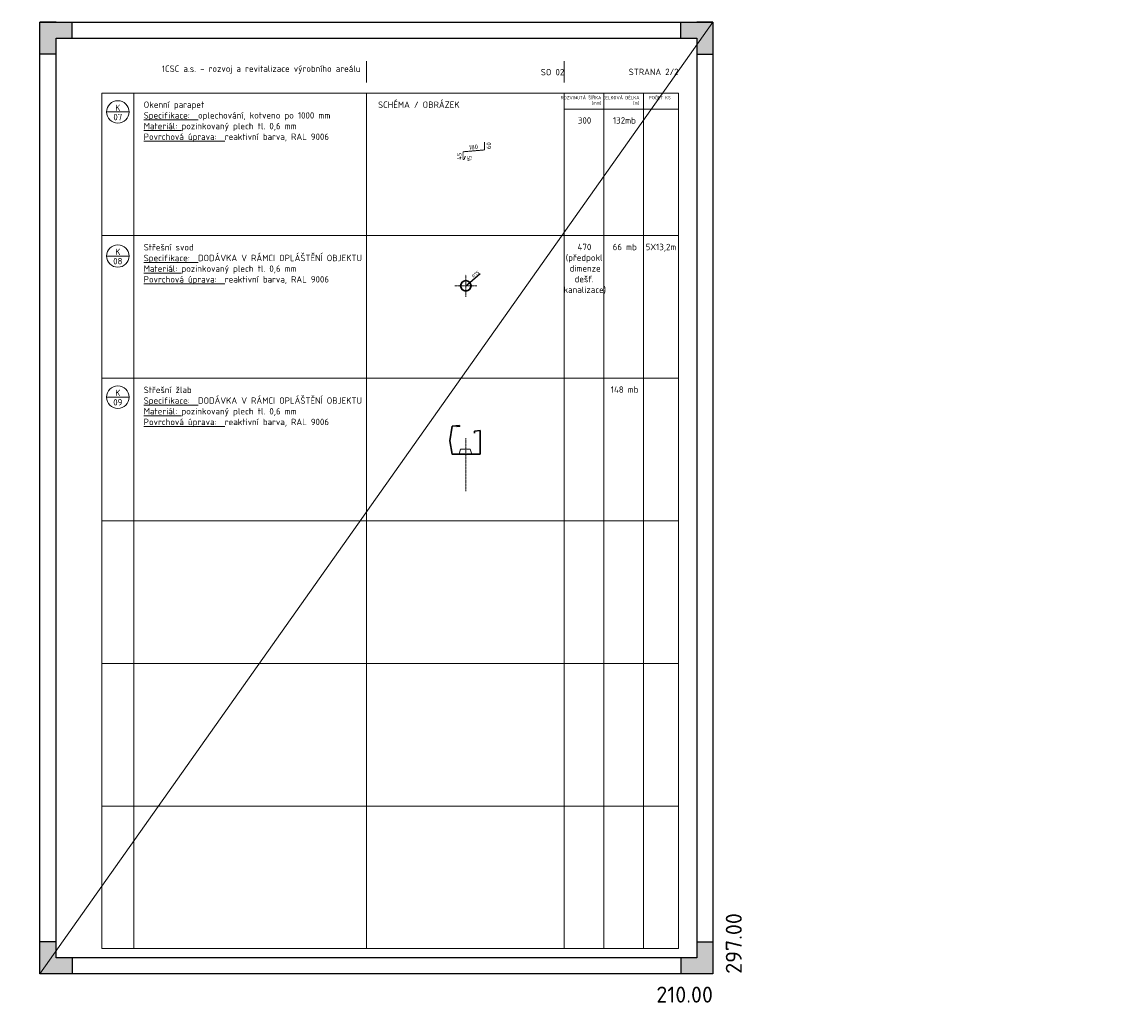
# Model space of a CAD drawing. Header units: millimetres. Extents: x -21000 to -3118, y 26639 to 40532.
# Tile 8 of 8: x -10007 to -3118, y 33513 to 39635. Entities that reach past the tile are written whole.
import ezdxf
from ezdxf.enums import TextEntityAlignment as Align

# ---------------------------------------------------------------- set-up
doc = ezdxf.new("R2010")
doc.units = ezdxf.units.MM
doc.header["$LTSCALE"] = 200
doc.linetypes.add('CENTERX2', pattern=[4, 2.5, -0.5, 0.5, -0.5])
doc.layers.get('Defpoints').update_dxf_attribs({"color": 140})
for name, color, linetype, lineweight in [('A99_N_kce-pohl', 7, 'Continuous', 20), ('A99_N_koty-100', 160, 'Continuous', 9), ('A99_N_leg-ram', 7, 'Continuous', 9), ('A99_N_txt-popis-100', 240, 'Continuous', 9), ('A99_N_znaceni', 160, 'Continuous', 9), ('A99_S_txt-popis-100', 240, 'Continuous', 9), ('ad_N_koty-100', 160, 'Continuous', 9)]:
    doc.layers.add(name, color=color, linetype=linetype, lineweight=lineweight)
doc.styles.add('A99_kota', font='isocpeur.ttf')
doc.styles.add('A99_popis', font='isocpeur.ttf')
doc.dimstyles.new('detaily_10', dxfattribs={"dimtxt": 20, "dimasz": 10, "dimexe": 10, "dimexo": 10, "dimgap": 5, "dimtad": 1, "dimdec": 0, "dimtxsty": 'A99_kota', "dimblk": 'ARCHTICK', "dimcen": 3, "dimazin": 0, "dimtfac": 1, "dimtdec": 0, "dimtmove": 0, "dimatfit": 0, "dimfxl": 0, "dimarcsym": 0})

# ---------------------------------------------------------------- blocks, each defined once
blk = doc.blocks.new('*U5')
h = blk.add_hatch(color=0)
h.dxf.hatch_style = 1
h.paths.add_polyline_path([(-210, 287), (-205, 287), (-205, 292), (-200, 292), (-200, 297), (-210, 297)])
h = blk.add_hatch(color=0)
h.dxf.hatch_style = 1
h.paths.add_polyline_path([(0, 287), (-5, 287), (-5, 292), (-10, 292), (-10, 297), (0, 297)])
h = blk.add_hatch(color=0)
h.dxf.hatch_style = 1
h.paths.add_polyline_path([(-210, 10), (-205, 10), (-205, 5), (-200, 5), (-200, 0), (-210, 0)])
h = blk.add_hatch(color=0)
h.dxf.hatch_style = 1
h.paths.add_polyline_path([(0, 0), (0, 10), (-5, 10), (-5, 5), (-10, 5), (-10, 0)])
at = {"color": 0}
for p, q in [((-210, 292), (-210, 297)), ((-205, 297), (-210, 297)), ((-210, 0), (-210, 297)), ((-210, 297), (0, 297)), ((-200, 292), (-200, 297)), ((-10, 292), (-10, 297)), ((0, 297), (-5, 297)), ((0, 297), (0, 0)), ((-205, 5), (-205, 292)), ((-205, 292), (-5, 292)), ((-5, 292), (-5, 5)), ((-205, 287), (-210, 287)), ((-5, 287), (0, 287)), ((-205, 10), (-210, 10)), ((-5, 10), (0, 10)), ((-210, 0), (-210, 5)), ((-5, 5), (-205, 5)), ((-200, 5), (-200, 0)), ((-10, 5), (-10, 0)), ((0, 0), (-210, 0))]:
    blk.add_line(p, q, dxfattribs=at)
at = {"layer": 'Defpoints', "color": 0, "insert": (4, 0), "char_height": 5, "attachment_point": 1, "rotation": 90, "style": 'A99_popis'}
blk.add_mtext('297.00', dxfattribs=at)
at = {"layer": 'Defpoints', "color": 0, "insert": (0, -4), "char_height": 5, "attachment_point": 3, "style": 'A99_popis'}
blk.add_mtext('210.00', dxfattribs=at)
blk = doc.blocks.new('*U6')
at = {"color": 0, "linetype": 'ByBlock'}
blk.add_line((-3.5, 0), (3.5, 0), dxfattribs=at)
blk.add_circle((0, 0), 3.5, dxfattribs=at)
at = {"color": 0, "linetype": 'ByBlock', "style": 'A99_popis'}
for tag, p in [('KATEGORIE', (0, 1.31)), ('PRVEK', (0, -1.6))]:
    blk.add_attdef(tag, text='', height=2, dxfattribs=at).set_placement(p, align=Align.MIDDLE_CENTER)
blk = doc.blocks.new('_ArchTick')
at = {"color": 0, "linetype": 'ByBlock', "const_width": 0.15}
blk.add_lwpolyline([(-0.5, -0.5), (0.5, 0.5)], dxfattribs=at)
blk = doc.blocks.new('*D11')
at = {"layer": 'A99_N_koty-100', "color": 0, "lineweight": -2, "transparency": 16777216}
for p, q in [((-7213.1, 38010.1), (-7148.2, 38065.9)), ((-7237.7, 37988.9), (-7213.1, 38010.1))]:
    blk.add_line(p, q, dxfattribs=at)
at = {"layer": 'Defpoints', "color": 0, "transparency": 16777216}
for p in [(-7237.7, 37988.9), (-7213.1, 38010.1)]:
    blk.add_point(p, dxfattribs=at)
at = {"layer": 'A99_N_koty-100', "color": 0, "lineweight": -2, "transparency": 16777216, "xscale": 10, "yscale": 10, "zscale": 10, "rotation": 220.7111107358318}
blk.add_blockref('_ArchTick', (-7213.1, 38010.1), dxfattribs=at)
at = {"layer": 'A99_N_koty-100', "color": 0, "transparency": 16777216, "insert": (-7176.9, 38061), "char_height": 20, "attachment_point": 5, "rotation": 40.71111, "style": 'A99_kota'}
blk.add_mtext('R75', dxfattribs=at)

msp = doc.modelspace()

# ---------------------------------------------------------------- linework, layer by layer
at = {"layer": 'A99_N_kce-pohl', "color": 10, "const_width": 6}
msp.add_lwpolyline([(-7240.9, 38799), (-7247.3, 38780.1, -0.325685), (-7250.2, 38778.1), (-7252.2, 38778.1, -0.409224), (-7255.2, 38781.1), (-7255.2, 38822.6, -0.388858), (-7252.5, 38825.6), (-7123.4, 38836.9, 0.388858), (-7120.6, 38839.9), (-7120.6, 38885.7)], format="xyb", dxfattribs=at)
at = {"layer": 'A99_N_kce-pohl', "color": 1, "linetype": 'Continuous', "lineweight": 30}
msp.add_lwpolyline([(-7182.8, 37069.2), (-7182.9, 37081.2), (-7148.8, 37085.7), (-7148.8, 36939.2), (-7323.8, 36939.2), (-7338.3, 37021.6), (-7322.9, 37112.1), (-7277.3, 37117), (-7276.9, 37112.9), (-7296.8, 37110.8)], dxfattribs=at)
at = {"layer": 'A99_N_kce-pohl', "color": 1, "linetype": 'Continuous', "lineweight": 5}
msp.add_lwpolyline([(-7279.9, 36939.2), (-7269.9, 36969.2), (-7209.9, 36969.2), (-7199.9, 36939.2)], dxfattribs=at)
at = {"layer": 'A99_N_kce-pohl', "color": 1, "linetype": 'Continuous', "lineweight": 30}
msp.add_circle((-7237.7, 37988.9), 32.5, dxfattribs=at)
at = {"layer": 'A99_N_koty-100'}
msp.add_lwpolyline([(-9895.3, 33695), (-5695.3, 39635)], dxfattribs=at)
at = {"layer": 'A99_N_koty-100', "color": 10, "linetype": 'CENTERX2', "lineweight": 0, "ltscale": 0.002}
for points in [[(-7237.7, 37920.5), (-7237.7, 38057.2)], [(-7306.1, 37988.9), (-7169.4, 37988.9)], [(-7237.9, 36707.1), (-7237.9, 37037.6)]]:
    msp.add_lwpolyline(points, dxfattribs=at)
at = {"layer": 'A99_N_leg-ram'}
for p, q in [((-7858.3, 39258.5), (-7858.3, 39391.3)), ((-6623.4, 39258.5), (-6623.4, 39391.3)), ((-6623.4, 39092.2), (-5909.7, 39092.2)), ((-9509.7, 38302.2), (-5909.7, 38302.2)), ((-9509.7, 37412.2), (-5909.7, 37412.2)), ((-9509.7, 36522.2), (-5909.7, 36522.2)), ((-9509.7, 35632.2), (-5909.7, 35632.2)), ((-9509.7, 34742.2), (-5909.7, 34742.2))]:
    msp.add_line(p, q, dxfattribs=at)
at = {"layer": 'A99_N_leg-ram', "const_width": 0.4}
msp.add_lwpolyline([(-9509.7, 39391.3), (-5909.7, 39391.3), (-5909.7, 39258.5), (-9509.7, 39258.5)], close=True, dxfattribs=at)
at = {"layer": 'A99_N_leg-ram'}
msp.add_lwpolyline([(-9509.7, 39192.2), (-5909.7, 39192.2), (-5909.7, 33852.2), (-9509.7, 33852.2)], close=True, dxfattribs=at)
for points in [[(-9309.7, 39192.2), (-9309.7, 33852.2)], [(-7858.3, 39192.2), (-7858.3, 33852.2)], [(-6623.4, 39192.2), (-6623.4, 33852.2)], [(-6376.5, 39192.2), (-6376.5, 33852.2)], [(-6129.7, 39192.2), (-6129.7, 33852.2)]]:
    msp.add_lwpolyline(points, dxfattribs=at)

# ---------------------------------------------------------------- block references
at = {"layer": 'A99_N_znaceni', "xscale": 20, "yscale": 20, "zscale": 20}
for p, values in [((-9409.7, 39074.1), {'KATEGORIE': 'K', 'PRVEK': '07'}), ((-9409.7, 38175), {'KATEGORIE': 'K', 'PRVEK': '08'}), ((-9409.7, 37294.1), {'KATEGORIE': 'K', 'PRVEK': '09'})]:
    msp.add_blockref('*U6', p, dxfattribs=at).add_auto_attribs(values)
at = {"layer": 'Defpoints', "ltscale": 0.1, "xscale": 20, "yscale": 20, "zscale": 20}
msp.add_blockref('*U5', (-5695.3, 33695), dxfattribs=at)

# ---------------------------------------------------------------- texts
at = {"layer": 'A99_N_txt-popis-100', "attachment_point": 3, "style": 'A99_kota'}
for s, width, insert, char_height in [('1CSC a.s. - rozvoj a revitalizace výrobního areálu', 1651.359, (-7895.3, 39364), 40), ('SO 02', 1234.911, (-6623.4, 39342.5), 40), ('STRANA 2/2', 713.729, (-5909.7, 39344.1), 40), ('ROZVINUTÁ ŠÍŘKA\\P[mm]', 246.865, (-6392.2, 39173.2), 20), ('CELKOVÁ DÉLKA\\P[m]', 205.676, (-6153.7, 39173.2), 20), ('POČET KS', 123.885, (-5958.2, 39173.3), 20)]:
    msp.add_mtext_dynamic_manual_height_columns(s, width=width, gutter_width=2, heights=[0], dxfattribs=dict(at, insert=insert, char_height=char_height))
at = {"layer": 'A99_S_txt-popis-100', "char_height": 40, "attachment_point": 1, "style": 'A99_kota'}
for s, width, insert in [('\\pt520;{\\fISOCPEUR|b1|i0|c238|p34;Okenní parapet\\P\\fISOCPEUR|b0|i0|c238|p34;\\LSpecifikace:}  oplechování, kotveno po 1000 mm\\P{\\LMateriál:} pozinkovaný plech tl. 0,6 mm\\P{\\LPovrchová úprava:}  reaktivní barva, RAL 9006', 1294.426, (-9248.1, 39139.4)), ('\\pt520;SCHÉMA / OBRÁZEK', 12826.309, (-7785.5, 39139.4)), ('\\A1;\\pi51.43234,t571.43234;37,5m{\\H0.7x;\\Sb^ ;}', 246.865, (-11261.2, 39041.2)), ('\\pi85.43234,t605.43234;880', 246.865, (-11508.1, 39041.2)), ('\\pi57.43234,t577.43234;132mb', 246.865, (-6376.5, 39041.2)), ('\\pi85.43234,t605.43234;300', 246.865, (-6623.4, 39041.2)), ('\\A1;\\pi64.43234,t584.43234;12 m{\\H0.7x;\\Sb^ ;}', 246.865, (-11261.2, 38251.2)), ('\\pi43.43234,t563.43234;2 x 6m', 246.865, (-11032.3, 38251.2)), ('\\pt520;{\\fISOCPEUR|b1|i0|c238|p34;Střešní svod\\P\\fISOCPEUR|b0|i0|c238|p34;\\LSpecifikace:}  {\\fISOCPEUR|b1|i0|c238|p34;DODÁVKA V RÁMCI OPLÁŠTĚNÍ OBJEKTU \\P\\fISOCPEUR|b0|i0|c238|p34;\\LMateriál:} pozinkovaný plech tl. 0,6 mm\\P{\\LPovrchová úprava:}  reaktivní barva, RAL 9006', 1354.231, (-9248.1, 38249.4)), ('\\pi85.43234,t605.43234;330', 246.865, (-11508.1, 38251.2)), ('\\pi83.43234,t603.43234;470\\P\\pi9.43234,t529.43234;(předpokl.\\P\\pi33.43234,t553.43234;dimenze \\P\\pi64.43234,t584.43234;dešť. \\P\\pi-4.56766,t515.43234;kanalizace)', 246.865, (-6623.4, 38251.2)), ('\\pi55.43234,t575.43234;66 mb', 246.865, (-6376.5, 38251.2)), ('\\pi32.43234,t552.43234;5X13,2m', 246.865, (-6147.7, 38251.2)), ('\\A1;\\pi58.43234,t578.43234;266m{\\H0.7x;\\Sb^ ;}', 246.865, (-11261.2, 37361.2)), ('\\pi37.43234,t557.43234;2 x 133', 246.865, (-11032.3, 37361.2)), ('\\pt520;{\\fISOCPEUR|b1|i0|c238|p34;Střešní žlab\\P\\fISOCPEUR|b0|i0|c238|p34;\\LSpecifikace:}  {\\fISOCPEUR|b1|i0|c238|p34;DODÁVKA V RÁMCI OPLÁŠTĚNÍ OBJEKTU \\P\\fISOCPEUR|b0|i0|c238|p34;\\LMateriál:} pozinkovaný plech tl. 0,6 mm\\P{\\LPovrchová úprava:}  reaktivní barva, RAL 9006', 1354.231, (-9248.1, 37359.4)), ('\\pi85.43234,t605.43234;225', 246.865, (-11508.1, 37361.2)), ('\\pi43.43234,t563.43234;148 mb', 246.865, (-6376.5, 37361.2)), ('\\A1;\\pi41.43234,t561.43234;12,25m{\\H0.7x;\\Sb^ ;}', 246.865, (-11261.2, 36471.2)), ('\\pi91.43234,t611.43234;1 x ', 246.865, (-11032.3, 36471.2)), ('\\pi85.43234,t605.43234;500', 246.865, (-11508.1, 36471.2))]:
    msp.add_mtext_dynamic_manual_height_columns(s, width=width, gutter_width=2500, heights=[0], dxfattribs=dict(at, insert=insert))
at = {"layer": 'ad_N_koty-100', "char_height": 27, "attachment_point": 8, "style": 'A99_kota'}
for s, insert, rotation in [('180', (-7189.1, 38841.2, 0), 5.37276), ('60', (-7081, 38863.8, 0), 90.21078), ('45', (-7265.3, 38797.9, 0), 90.21078), ('15', (-7201.6, 38784, 0), 90.21078)]:
    msp.add_mtext_dynamic_manual_height_columns(s, width=63.015, gutter_width=1250, heights=[0], dxfattribs=dict(at, insert=insert, rotation=rotation))

# ---------------------------------------------------------------- dimensions: what is measured, and where the dimension line sits
at = {"layer": 'A99_N_koty-100'}
dim = msp.add_radius_dim(center=(-7237.7, 37988.9), mpoint=(-7213.1, 38010.1), text='R75', dimstyle='detaily_10', override={"dimfxl": 15}, dxfattribs=at)
dim.commit()
dim.dimension.update_dxf_attribs({"geometry": '*D11', "text_midpoint": (-7167.2, 38049.6), "dimtype": 164})

doc.saveas('drawing.dxf')
